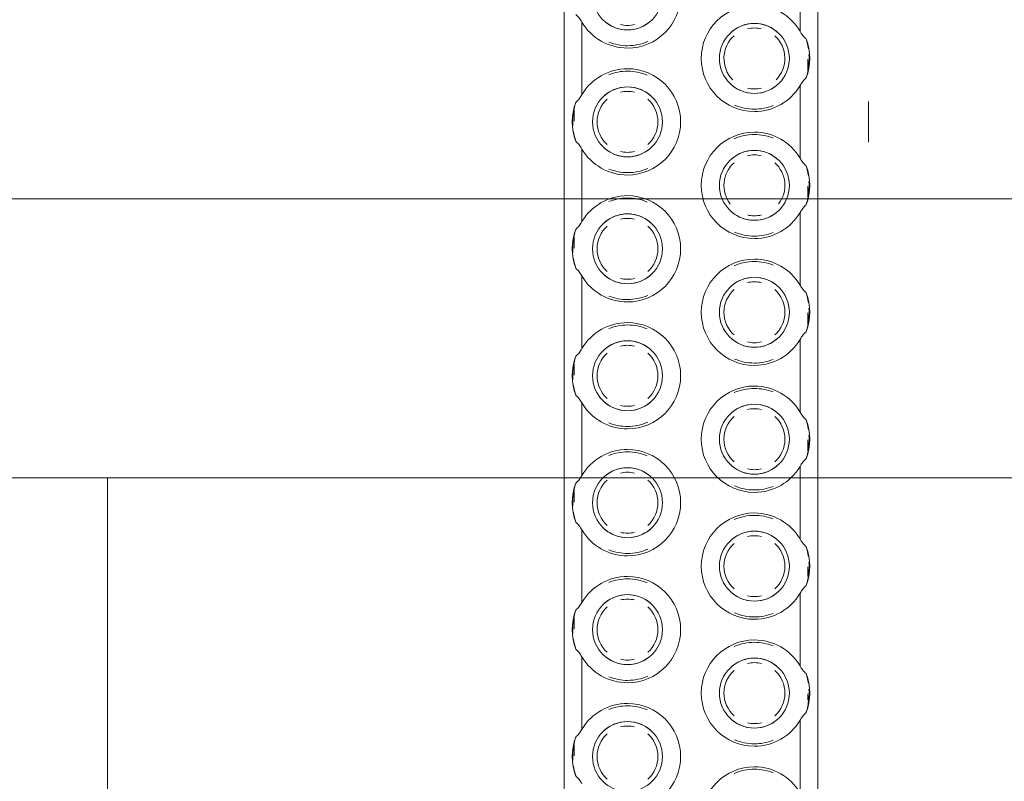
# Model space of a CAD drawing. Header units: millimetres. Extents: x 157133 to 260102, y -21587 to 34582.
# Tile 11 of 65: x 172763 to 172957, y 7585 to 7735. Entities that reach past the tile are written whole.
import ezdxf

# ---------------------------------------------------------------- set-up
doc = ezdxf.new("R2010")
doc.units = ezdxf.units.MM
doc.linetypes.add('Skrytá', pattern=[714.375, 476.25, -238.125])
doc.layers.add('CA_IMPORTY18', color=8, linetype='Continuous', lineweight=9)
doc.layers.add('CA_NEVHRA', color=3, linetype='Skrytá', lineweight=9)

# ---------------------------------------------------------------- blocks, each defined once
blk = doc.blocks.new('ocelová kce final - 11542_003_OK-HALA_TaO-2_ET_AciS_2025-05-29_upr_dwg_00sipplus_TF-2597527-PŮDORYS _8_000 _ vestavek V7')
at = {"layer": 'CA_IMPORTY18', "color": 57}
blk.add_line((172930, 7719), (172930, 7711), dxfattribs=at)
blk = doc.blocks.new('ocelová kce final - 11542_003_OK-HALA_TaO-2_ET_AciS_2025-05-29_upr_dwg-2597525-PŮDORYS _8_000 _ vestavek V7')
at = {"layer": 'CA_IMPORTY18', "color": 57}
for p, q in [((172870, 7915), (172870, 7515)), ((172870, 7915), (172870, 7515)), ((172920, 7515), (172920, 7915)), ((172920, 7515), (172920, 7915)), ((172916.5, 7732.85), (172916.5, 7747.15)), ((172873.5, 7734.65), (172873.5, 7720.35)), ((172918, 7725.19), (172918, 7727.37)), ((172918, 7725.19), (172918, 7727.37)), ((172918, 7725.19), (172918, 7727.37)), ((172916.5, 7707.85), (172916.5, 7722.15)), ((172872, 7715.13), (172872, 7717.31)), ((172872, 7715.13), (172872, 7717.31)), ((172872, 7715.13), (172872, 7717.31)), ((172873.5, 7709.65), (172873.5, 7695.35)), ((172918, 7700.19), (172918, 7702.37)), ((172918, 7700.19), (172918, 7702.37)), ((172918, 7700.19), (172918, 7702.37)), ((172916.5, 7682.85), (172916.5, 7697.15)), ((172872, 7690.13), (172872, 7692.31)), ((172872, 7690.13), (172872, 7692.31)), ((172872, 7690.13), (172872, 7692.31)), ((172873.5, 7684.65), (172873.5, 7670.35)), ((172918, 7675.19), (172918, 7677.37)), ((172918, 7675.19), (172918, 7677.37)), ((172918, 7675.19), (172918, 7677.37)), ((172916.5, 7657.85), (172916.5, 7672.15)), ((172872, 7665.13), (172872, 7667.31)), ((172872, 7665.13), (172872, 7667.31)), ((172872, 7665.13), (172872, 7667.31)), ((172873.5, 7659.65), (172873.5, 7645.35)), ((172918, 7650.19), (172918, 7652.37)), ((172918, 7650.19), (172918, 7652.37)), ((172918, 7650.19), (172918, 7652.37)), ((172916.5, 7632.85), (172916.5, 7647.15)), ((172872, 7640.13), (172872, 7642.31)), ((172872, 7640.13), (172872, 7642.31)), ((172872, 7640.13), (172872, 7642.31)), ((172873.5, 7634.65), (172873.5, 7620.35)), ((172918, 7625.53), (172918, 7627.37)), ((172918, 7625.53), (172918, 7627.37)), ((172918, 7625.53), (172918, 7627.37)), ((172916.5, 7607.85), (172916.5, 7622.15)), ((172872, 7615.13), (172872, 7617.31)), ((172872, 7615.13), (172872, 7617.31)), ((172872, 7615.13), (172872, 7617.31)), ((172873.5, 7609.65), (172873.5, 7595.35)), ((172918, 7601.08), (172918, 7602.37)), ((172918, 7601.08), (172918, 7602.37)), ((172918, 7601.08), (172918, 7602.37)), ((172916.5, 7582.85), (172916.5, 7597.15)), ((172872, 7590.13), (172872, 7592.31)), ((172872, 7590.13), (172872, 7592.31)), ((172872, 7590.13), (172872, 7592.31))]:
    blk.add_line(p, q, dxfattribs=at)
for centre, radius, start, end in [((172882.5, 7740), 10.47, 270, 90), ((172882.5, 7740), 6.89, 90, 270), ((172882.5, 7740), 6.89, 270, 90), ((172907.5, 7727.5), 10.47, 90, 270), ((172907.5, 7727.5), 10.47, 30.7481, 90), ((172882.5, 7740), 10.47, 210.7481, 270), ((172882.5, 7740), 6.89, 230, 270), ((172882.5, 7740), 6.89, 230, 270), ((172882.5, 7740), 6.89, 270, 310), ((172882.5, 7740), 6.89, 270, 310), ((172907.5, 7727.5), 6.89, 90, 270), ((172907.5, 7727.5), 6.89, 90, 130), ((172907.5, 7727.5), 6.89, 90, 130), ((172907.5, 7727.5), 6.89, 50, 90), ((172907.5, 7727.5), 6.89, 50, 90), ((172907.5, 7727.5), 6.89, 270, 90), ((172882.5, 7740), 6, 256.6376, 270), ((172882.5, 7740), 6, 256.6376, 270), ((172882.5, 7740), 6, 256.6376, 270), ((172882.5, 7740), 6, 270, 283.3716), ((172882.5, 7740), 6, 270, 283.3716), ((172882.5, 7740), 6, 270, 283.3716), ((172907.5, 7727.5), 6, 90, 103.3716), ((172907.5, 7727.5), 6, 90, 103.3716), ((172907.5, 7727.5), 6, 90, 103.3716), ((172907.5, 7727.5), 6, 76.6376, 90), ((172907.5, 7727.5), 6, 76.6376, 90), ((172907.5, 7727.5), 6, 76.6376, 90), ((172882.5, 7740), 10, 248.4213, 270), ((172882.5, 7740), 10, 248.4213, 270), ((172882.5, 7740), 10, 248.4213, 270), ((172882.5, 7740), 10, 270, 293.4578), ((172882.5, 7740), 10, 270, 293.4578), ((172882.5, 7740), 10, 270, 293.4578), ((172907.5, 7727.5), 6, 131.8791, 224.6376), ((172907.5, 7727.5), 6, 131.8791, 224.6376), ((172907.5, 7727.5), 6, 131.8791, 224.6376), ((172907.5, 7727.5), 6, 315.3733, 48.1161), ((172907.5, 7727.5), 6, 315.3733, 48.1161), ((172907.5, 7727.5), 6, 315.3733, 48.1161), ((172907.5, 7727.5), 10.89, 339.3915, 20.6085), ((172882.5, 7715), 10.47, 90, 149.2519), ((172882.5, 7715), 10, 90, 111.5761), ((172882.5, 7715), 10, 90, 111.5761), ((172882.5, 7715), 10, 90, 111.5761), ((172882.5, 7715), 10.47, 270, 90), ((172882.5, 7715), 10, 67.1435, 90), ((172882.5, 7715), 10, 67.1435, 90), ((172882.5, 7715), 10, 67.1435, 90), ((172882.5, 7715), 6.89, 90, 270), ((172882.5, 7715), 6.89, 90, 130), ((172882.5, 7715), 6.89, 90, 130), ((172882.5, 7715), 6, 90, 103.3716), ((172882.5, 7715), 6, 90, 103.3716), ((172882.5, 7715), 6, 90, 103.3716), ((172882.5, 7715), 6.89, 50, 90), ((172882.5, 7715), 6.89, 50, 90), ((172882.5, 7715), 6.89, 270, 90), ((172882.5, 7715), 6, 76.6376, 90), ((172882.5, 7715), 6, 76.6376, 90), ((172882.5, 7715), 6, 76.6376, 90), ((172907.5, 7727.5), 6.89, 230, 270), ((172907.5, 7727.5), 6.89, 230, 270), ((172907.5, 7727.5), 6, 256.6376, 270), ((172907.5, 7727.5), 6, 256.6376, 270), ((172907.5, 7727.5), 6, 256.6376, 270), ((172907.5, 7727.5), 6.89, 270, 310), ((172907.5, 7727.5), 6.89, 270, 310), ((172907.5, 7727.5), 10.47, 270, 329.2519), ((172907.5, 7727.5), 6, 270, 283.3716), ((172907.5, 7727.5), 6, 270, 283.3716), ((172907.5, 7727.5), 6, 270, 283.3716), ((172882.5, 7715), 10.89, 159.3915, 200.6085), ((172882.5, 7715), 6, 131.8791, 228.1161), ((172882.5, 7715), 6, 131.8791, 228.1161), ((172882.5, 7715), 6, 131.8791, 228.1161), ((172882.5, 7715), 6, 311.8791, 48.1161), ((172882.5, 7715), 6, 311.8791, 48.1161), ((172882.5, 7715), 6, 311.8791, 48.1161), ((172907.5, 7727.5), 10, 247.1089, 270), ((172907.5, 7727.5), 10, 247.1089, 270), ((172907.5, 7727.5), 10, 247.1089, 270), ((172907.5, 7727.5), 10, 270, 291.6029), ((172907.5, 7727.5), 10, 270, 291.6029), ((172907.5, 7727.5), 10, 270, 291.6029), ((172907.5, 7702.5), 10.47, 90, 270), ((172907.5, 7702.5), 10.47, 30.7481, 90), ((172907.5, 7702.5), 10, 90, 113.4102), ((172907.5, 7702.5), 10, 90, 113.4102), ((172907.5, 7702.5), 10, 90, 113.4102), ((172907.5, 7702.5), 10, 68.4481, 90), ((172907.5, 7702.5), 10, 68.4481, 90), ((172907.5, 7702.5), 10, 68.4481, 90), ((172882.5, 7715), 10.47, 210.7481, 270), ((172882.5, 7715), 6.89, 230, 270), ((172882.5, 7715), 6.89, 230, 270), ((172882.5, 7715), 6, 256.6376, 270), ((172882.5, 7715), 6, 256.6376, 270), ((172882.5, 7715), 6, 256.6376, 270), ((172882.5, 7715), 6.89, 270, 310), ((172882.5, 7715), 6.89, 270, 310), ((172882.5, 7715), 6, 270, 283.3716), ((172882.5, 7715), 6, 270, 283.3716), ((172882.5, 7715), 6, 270, 283.3716), ((172907.5, 7702.5), 6.89, 90, 270), ((172907.5, 7702.5), 6.89, 90, 130), ((172907.5, 7702.5), 6.89, 90, 130), ((172907.5, 7702.5), 6.89, 50, 90), ((172907.5, 7702.5), 6.89, 50, 90), ((172907.5, 7702.5), 6.89, 270, 90), ((172907.5, 7702.5), 6, 90, 103.3716), ((172907.5, 7702.5), 6, 90, 103.3716), ((172907.5, 7702.5), 6, 90, 103.3716), ((172907.5, 7702.5), 6, 76.6376, 90), ((172907.5, 7702.5), 6, 76.6376, 90), ((172907.5, 7702.5), 6, 76.6376, 90), ((172882.5, 7715), 10, 248.4213, 270), ((172882.5, 7715), 10, 248.4213, 270), ((172882.5, 7715), 10, 248.4213, 270), ((172882.5, 7715), 10, 270, 293.4578), ((172882.5, 7715), 10, 270, 293.4578), ((172882.5, 7715), 10, 270, 293.4578), ((172907.5, 7702.5), 6, 131.8791, 217.748), ((172907.5, 7702.5), 6, 131.8791, 217.748), ((172907.5, 7702.5), 6, 131.8791, 217.748), ((172907.5, 7702.5), 6, 322.2641, 48.1161), ((172907.5, 7702.5), 6, 322.2641, 48.1161), ((172907.5, 7702.5), 6, 322.2641, 48.1161), ((172907.5, 7702.5), 10.89, 339.3915, 20.6085), ((172882.5, 7690), 10.47, 90, 149.2519), ((172882.5, 7690), 10, 90, 111.5761), ((172882.5, 7690), 10, 90, 111.5761), ((172882.5, 7690), 10, 90, 111.5761), ((172882.5, 7690), 10.47, 270, 90), ((172882.5, 7690), 10, 67.1435, 90), ((172882.5, 7690), 10, 67.1435, 90), ((172882.5, 7690), 10, 67.1435, 90), ((172882.5, 7690), 6.89, 90, 270), ((172882.5, 7690), 6.89, 90, 130), ((172882.5, 7690), 6.89, 90, 130), ((172882.5, 7690), 6, 90, 103.3716), ((172882.5, 7690), 6, 90, 103.3716), ((172882.5, 7690), 6, 90, 103.3716), ((172882.5, 7690), 6.89, 50, 90), ((172882.5, 7690), 6.89, 50, 90), ((172882.5, 7690), 6.89, 270, 90), ((172882.5, 7690), 6, 76.6376, 90), ((172882.5, 7690), 6, 76.6376, 90), ((172882.5, 7690), 6, 76.6376, 90), ((172907.5, 7702.5), 6.89, 230, 270), ((172907.5, 7702.5), 6.89, 230, 270), ((172907.5, 7702.5), 6, 256.6376, 270), ((172907.5, 7702.5), 6, 256.6376, 270), ((172907.5, 7702.5), 6, 256.6376, 270), ((172907.5, 7702.5), 6.89, 270, 310), ((172907.5, 7702.5), 6.89, 270, 310), ((172907.5, 7702.5), 10.47, 270, 329.2519), ((172907.5, 7702.5), 6, 270, 283.3716), ((172907.5, 7702.5), 6, 270, 283.3716), ((172907.5, 7702.5), 6, 270, 283.3716), ((172882.5, 7690), 10.89, 159.3915, 200.6085), ((172882.5, 7690), 6, 131.8791, 228.1161), ((172882.5, 7690), 6, 131.8791, 228.1161), ((172882.5, 7690), 6, 131.8791, 228.1161), ((172882.5, 7690), 6, 311.8791, 48.1161), ((172882.5, 7690), 6, 311.8791, 48.1161), ((172882.5, 7690), 6, 311.8791, 48.1161), ((172907.5, 7702.5), 10, 247.1089, 270), ((172907.5, 7702.5), 10, 247.1089, 270), ((172907.5, 7702.5), 10, 247.1089, 270), ((172907.5, 7702.5), 10, 270, 291.6029), ((172907.5, 7702.5), 10, 270, 291.6029), ((172907.5, 7702.5), 10, 270, 291.6029), ((172907.5, 7677.5), 10.47, 90, 270), ((172907.5, 7677.5), 10.47, 30.7481, 90), ((172907.5, 7677.5), 10, 90, 113.4102), ((172907.5, 7677.5), 10, 90, 113.4102), ((172907.5, 7677.5), 10, 90, 113.4102), ((172907.5, 7677.5), 10, 68.4481, 90), ((172907.5, 7677.5), 10, 68.4481, 90), ((172907.5, 7677.5), 10, 68.4481, 90), ((172882.5, 7690), 10.47, 210.7481, 270), ((172882.5, 7690), 6.89, 230, 270), ((172882.5, 7690), 6.89, 230, 270), ((172882.5, 7690), 6, 256.6376, 270), ((172882.5, 7690), 6, 256.6376, 270), ((172882.5, 7690), 6, 256.6376, 270), ((172882.5, 7690), 6.89, 270, 310), ((172882.5, 7690), 6.89, 270, 310), ((172882.5, 7690), 6, 270, 283.3716), ((172882.5, 7690), 6, 270, 283.3716), ((172882.5, 7690), 6, 270, 283.3716), ((172907.5, 7677.5), 6.89, 90, 270), ((172907.5, 7677.5), 6.89, 90, 130), ((172907.5, 7677.5), 6.89, 90, 130), ((172907.5, 7677.5), 6.89, 50, 90), ((172907.5, 7677.5), 6.89, 50, 90), ((172907.5, 7677.5), 6.89, 270, 90), ((172907.5, 7677.5), 6, 131.8791, 228.1161), ((172907.5, 7677.5), 6, 131.8791, 228.1161), ((172907.5, 7677.5), 6, 131.8791, 228.1161), ((172907.5, 7677.5), 6, 90, 103.3716), ((172907.5, 7677.5), 6, 90, 103.3716), ((172907.5, 7677.5), 6, 90, 103.3716), ((172907.5, 7677.5), 6, 76.6376, 90), ((172907.5, 7677.5), 6, 76.6376, 90), ((172907.5, 7677.5), 6, 76.6376, 90), ((172907.5, 7677.5), 6, 311.8791, 48.1161), ((172907.5, 7677.5), 6, 311.8791, 48.1161), ((172907.5, 7677.5), 6, 311.8791, 48.1161), ((172882.5, 7690), 10, 248.4213, 270), ((172882.5, 7690), 10, 248.4213, 270), ((172882.5, 7690), 10, 248.4213, 270), ((172882.5, 7690), 10, 270, 293.4578), ((172882.5, 7690), 10, 270, 293.4578), ((172882.5, 7690), 10, 270, 293.4578), ((172907.5, 7677.5), 10.89, 339.3915, 20.6085), ((172882.5, 7665), 10.47, 90, 149.2519), ((172882.5, 7665), 10, 90, 111.5761), ((172882.5, 7665), 10, 90, 111.5761), ((172882.5, 7665), 10, 90, 111.5761), ((172882.5, 7665), 10.47, 270, 90), ((172882.5, 7665), 10, 67.1435, 90), ((172882.5, 7665), 10, 67.1435, 90), ((172882.5, 7665), 10, 67.1435, 90), ((172907.5, 7677.5), 6.89, 230, 270), ((172907.5, 7677.5), 6.89, 230, 270), ((172907.5, 7677.5), 6.89, 270, 310), ((172907.5, 7677.5), 6.89, 270, 310), ((172907.5, 7677.5), 10.47, 270, 329.2519), ((172882.5, 7665), 6.89, 90, 270), ((172882.5, 7665), 6.89, 90, 130), ((172882.5, 7665), 6.89, 90, 130), ((172882.5, 7665), 6, 90, 103.3716), ((172882.5, 7665), 6, 90, 103.3716), ((172882.5, 7665), 6, 90, 103.3716), ((172882.5, 7665), 6.89, 50, 90), ((172882.5, 7665), 6.89, 50, 90), ((172882.5, 7665), 6.89, 270, 90), ((172882.5, 7665), 6, 76.6376, 90), ((172882.5, 7665), 6, 76.6376, 90), ((172882.5, 7665), 6, 76.6376, 90), ((172907.5, 7677.5), 6, 256.6376, 270), ((172907.5, 7677.5), 6, 256.6376, 270), ((172907.5, 7677.5), 6, 256.6376, 270), ((172907.5, 7677.5), 6, 270, 283.3716), ((172907.5, 7677.5), 6, 270, 283.3716), ((172907.5, 7677.5), 6, 270, 283.3716), ((172882.5, 7665), 10.89, 159.3915, 200.6085), ((172882.5, 7665), 6, 131.8791, 228.1161), ((172882.5, 7665), 6, 131.8791, 228.1161), ((172882.5, 7665), 6, 131.8791, 228.1161), ((172882.5, 7665), 6, 311.8791, 48.1161), ((172882.5, 7665), 6, 311.8791, 48.1161), ((172882.5, 7665), 6, 311.8791, 48.1161), ((172907.5, 7677.5), 10, 247.1089, 270), ((172907.5, 7677.5), 10, 247.1089, 270), ((172907.5, 7677.5), 10, 247.1089, 270), ((172907.5, 7677.5), 10, 270, 291.6029), ((172907.5, 7677.5), 10, 270, 291.6029), ((172907.5, 7677.5), 10, 270, 291.6029), ((172907.5, 7652.5), 10.47, 90, 270), ((172907.5, 7652.5), 10, 90, 113.4102), ((172907.5, 7652.5), 10, 90, 113.4102), ((172907.5, 7652.5), 10, 90, 113.4102), ((172907.5, 7652.5), 10.47, 30.7481, 90), ((172907.5, 7652.5), 10, 68.4481, 90), ((172907.5, 7652.5), 10, 68.4481, 90), ((172907.5, 7652.5), 10, 68.4481, 90), ((172882.5, 7665), 10.47, 210.7481, 270), ((172882.5, 7665), 6.89, 230, 270), ((172882.5, 7665), 6.89, 230, 270), ((172882.5, 7665), 6, 256.6376, 270), ((172882.5, 7665), 6, 256.6376, 270), ((172882.5, 7665), 6, 256.6376, 270), ((172882.5, 7665), 6.89, 270, 310), ((172882.5, 7665), 6.89, 270, 310), ((172882.5, 7665), 6, 270, 283.3716), ((172882.5, 7665), 6, 270, 283.3716), ((172882.5, 7665), 6, 270, 283.3716), ((172907.5, 7652.5), 6.89, 90, 270), ((172907.5, 7652.5), 6.89, 90, 130), ((172907.5, 7652.5), 6.89, 90, 130), ((172907.5, 7652.5), 6.89, 50, 90), ((172907.5, 7652.5), 6.89, 50, 90), ((172907.5, 7652.5), 6.89, 270, 90), ((172907.5, 7652.5), 6, 131.8791, 228.1161), ((172907.5, 7652.5), 6, 131.8791, 228.1161), ((172907.5, 7652.5), 6, 131.8791, 228.1161), ((172907.5, 7652.5), 6, 90, 103.3716), ((172907.5, 7652.5), 6, 90, 103.3716), ((172907.5, 7652.5), 6, 90, 103.3716), ((172907.5, 7652.5), 6, 76.6376, 90), ((172907.5, 7652.5), 6, 76.6376, 90), ((172907.5, 7652.5), 6, 76.6376, 90), ((172907.5, 7652.5), 6, 311.8791, 48.1161), ((172907.5, 7652.5), 6, 311.8791, 48.1161), ((172907.5, 7652.5), 6, 311.8791, 48.1161), ((172882.5, 7665), 10, 248.4213, 270), ((172882.5, 7665), 10, 248.4213, 270), ((172882.5, 7665), 10, 248.4213, 270), ((172882.5, 7665), 10, 270, 293.4578), ((172882.5, 7665), 10, 270, 293.4578), ((172882.5, 7665), 10, 270, 293.4578), ((172907.5, 7652.5), 10.89, 339.3915, 20.6085), ((172882.5, 7640), 10.47, 90, 149.2519), ((172882.5, 7640), 10, 90, 111.5761), ((172882.5, 7640), 10, 90, 111.5761), ((172882.5, 7640), 10, 90, 111.5761), ((172882.5, 7640), 10.47, 270, 90), ((172882.5, 7640), 10, 67.1435, 90), ((172882.5, 7640), 10, 67.1435, 90), ((172882.5, 7640), 10, 67.1435, 90), ((172882.5, 7640), 6.89, 90, 270), ((172882.5, 7640), 6.89, 90, 130), ((172882.5, 7640), 6.89, 90, 130), ((172882.5, 7640), 6.89, 50, 90), ((172882.5, 7640), 6.89, 50, 90), ((172882.5, 7640), 6.89, 270, 90), ((172907.5, 7652.5), 6.89, 230, 270), ((172907.5, 7652.5), 6.89, 230, 270), ((172907.5, 7652.5), 6.89, 270, 310), ((172907.5, 7652.5), 6.89, 270, 310), ((172907.5, 7652.5), 10.47, 270, 329.2519), ((172882.5, 7640), 6, 90, 103.3716), ((172882.5, 7640), 6, 90, 103.3716), ((172882.5, 7640), 6, 90, 103.3716), ((172882.5, 7640), 6, 76.6376, 90), ((172882.5, 7640), 6, 76.6376, 90), ((172882.5, 7640), 6, 76.6376, 90), ((172907.5, 7652.5), 6, 256.6376, 270), ((172907.5, 7652.5), 6, 256.6376, 270), ((172907.5, 7652.5), 6, 256.6376, 270), ((172907.5, 7652.5), 6, 270, 283.3716), ((172907.5, 7652.5), 6, 270, 283.3716), ((172907.5, 7652.5), 6, 270, 283.3716), ((172882.5, 7640), 10.89, 159.3915, 200.6085), ((172882.5, 7640), 6, 131.8791, 228.1161), ((172882.5, 7640), 6, 131.8791, 228.1161), ((172882.5, 7640), 6, 131.8791, 228.1161), ((172882.5, 7640), 6, 311.8791, 48.1161), ((172882.5, 7640), 6, 311.8791, 48.1161), ((172882.5, 7640), 6, 311.8791, 48.1161), ((172907.5, 7652.5), 10, 247.1089, 270), ((172907.5, 7652.5), 10, 247.1089, 270), ((172907.5, 7652.5), 10, 247.1089, 270), ((172907.5, 7652.5), 10, 270, 291.6029), ((172907.5, 7652.5), 10, 270, 291.6029), ((172907.5, 7652.5), 10, 270, 291.6029), ((172907.5, 7627.5), 10.47, 90, 270), ((172907.5, 7627.5), 10, 90, 113.4102), ((172907.5, 7627.5), 10, 90, 113.4102), ((172907.5, 7627.5), 10, 90, 113.4102), ((172907.5, 7627.5), 10.47, 30.7481, 90), ((172907.5, 7627.5), 10, 68.4481, 90), ((172907.5, 7627.5), 10, 68.4481, 90), ((172907.5, 7627.5), 10, 68.4481, 90), ((172882.5, 7640), 10.47, 210.7481, 270), ((172882.5, 7640), 6.89, 230, 270), ((172882.5, 7640), 6.89, 230, 270), ((172882.5, 7640), 6, 256.6376, 270), ((172882.5, 7640), 6, 256.6376, 270), ((172882.5, 7640), 6, 256.6376, 270), ((172882.5, 7640), 6.89, 270, 310), ((172882.5, 7640), 6.89, 270, 310), ((172882.5, 7640), 6, 270, 283.3716), ((172882.5, 7640), 6, 270, 283.3716), ((172882.5, 7640), 6, 270, 283.3716), ((172907.5, 7627.5), 6.89, 90, 270), ((172907.5, 7627.5), 6.89, 90, 130), ((172907.5, 7627.5), 6.89, 90, 130), ((172907.5, 7627.5), 6, 90, 103.3716), ((172907.5, 7627.5), 6, 90, 103.3716), ((172907.5, 7627.5), 6, 90, 103.3716), ((172907.5, 7627.5), 6.89, 50, 90), ((172907.5, 7627.5), 6.89, 50, 90), ((172907.5, 7627.5), 6.89, 270, 90), ((172907.5, 7627.5), 6, 76.6376, 90), ((172907.5, 7627.5), 6, 76.6376, 90), ((172907.5, 7627.5), 6, 76.6376, 90), ((172907.5, 7627.5), 6, 131.8791, 228.1161), ((172907.5, 7627.5), 6, 131.8791, 228.1161), ((172907.5, 7627.5), 6, 131.8791, 228.1161), ((172907.5, 7627.5), 6, 311.8791, 48.1161), ((172907.5, 7627.5), 6, 311.8791, 48.1161), ((172907.5, 7627.5), 6, 311.8791, 48.1161), ((172882.5, 7640), 10, 248.4213, 270), ((172882.5, 7640), 10, 248.4213, 270), ((172882.5, 7640), 10, 248.4213, 270), ((172882.5, 7640), 10, 270, 293.4578), ((172882.5, 7640), 10, 270, 293.4578), ((172882.5, 7640), 10, 270, 293.4578), ((172907.5, 7627.5), 10.89, 339.3915, 20.6085), ((172882.5, 7615), 10.47, 90, 149.2519), ((172882.5, 7615), 10, 90, 111.5761), ((172882.5, 7615), 10, 90, 111.5761), ((172882.5, 7615), 10, 90, 111.5761), ((172882.5, 7615), 10.47, 270, 90), ((172882.5, 7615), 10, 67.1435, 90), ((172882.5, 7615), 10, 67.1435, 90), ((172882.5, 7615), 10, 67.1435, 90), ((172882.5, 7615), 6.89, 90, 270), ((172882.5, 7615), 6.89, 90, 130), ((172882.5, 7615), 6.89, 90, 130), ((172882.5, 7615), 6.89, 50, 90), ((172882.5, 7615), 6.89, 50, 90), ((172882.5, 7615), 6.89, 270, 90), ((172907.5, 7627.5), 6.89, 230, 270), ((172907.5, 7627.5), 6.89, 230, 270), ((172907.5, 7627.5), 6.89, 270, 310), ((172907.5, 7627.5), 6.89, 270, 310), ((172907.5, 7627.5), 10.47, 270, 329.2519), ((172882.5, 7615), 6, 90, 103.3716), ((172882.5, 7615), 6, 90, 103.3716), ((172882.5, 7615), 6, 90, 103.3716), ((172882.5, 7615), 6, 76.6376, 90), ((172882.5, 7615), 6, 76.6376, 90), ((172882.5, 7615), 6, 76.6376, 90), ((172907.5, 7627.5), 6, 256.6376, 270), ((172907.5, 7627.5), 6, 256.6376, 270), ((172907.5, 7627.5), 6, 256.6376, 270), ((172907.5, 7627.5), 6, 270, 283.3716), ((172907.5, 7627.5), 6, 270, 283.3716), ((172907.5, 7627.5), 6, 270, 283.3716), ((172882.5, 7615), 10.89, 159.3915, 200.6085), ((172882.5, 7615), 6, 131.8791, 228.1161), ((172882.5, 7615), 6, 131.8791, 228.1161), ((172882.5, 7615), 6, 131.8791, 228.1161), ((172882.5, 7615), 6, 311.8791, 48.1161), ((172882.5, 7615), 6, 311.8791, 48.1161), ((172882.5, 7615), 6, 311.8791, 48.1161), ((172907.5, 7627.5), 10, 247.1089, 270), ((172907.5, 7627.5), 10, 247.1089, 270), ((172907.5, 7627.5), 10, 247.1089, 270), ((172907.5, 7627.5), 10, 270, 291.6029), ((172907.5, 7627.5), 10, 270, 291.6029), ((172907.5, 7627.5), 10, 270, 291.6029), ((172907.5, 7602.5), 10.47, 90, 270), ((172907.5, 7602.5), 10, 90, 113.4102), ((172907.5, 7602.5), 10, 90, 113.4102), ((172907.5, 7602.5), 10, 90, 113.4102), ((172907.5, 7602.5), 10.47, 30.7481, 90), ((172907.5, 7602.5), 10, 68.4481, 90), ((172907.5, 7602.5), 10, 68.4481, 90), ((172907.5, 7602.5), 10, 68.4481, 90), ((172882.5, 7615), 10.47, 210.7481, 270), ((172882.5, 7615), 6.89, 230, 270), ((172882.5, 7615), 6.89, 230, 270), ((172882.5, 7615), 6, 256.6376, 270), ((172882.5, 7615), 6, 256.6376, 270), ((172882.5, 7615), 6, 256.6376, 270), ((172882.5, 7615), 6.89, 270, 310), ((172882.5, 7615), 6.89, 270, 310), ((172882.5, 7615), 6, 270, 283.3716), ((172882.5, 7615), 6, 270, 283.3716), ((172882.5, 7615), 6, 270, 283.3716), ((172907.5, 7602.5), 6.89, 90, 270), ((172907.5, 7602.5), 6.89, 90, 130), ((172907.5, 7602.5), 6.89, 90, 130), ((172907.5, 7602.5), 6, 90, 103.3716), ((172907.5, 7602.5), 6, 90, 103.3716), ((172907.5, 7602.5), 6, 90, 103.3716), ((172907.5, 7602.5), 6.89, 50, 90), ((172907.5, 7602.5), 6.89, 50, 90), ((172907.5, 7602.5), 6.89, 270, 90), ((172907.5, 7602.5), 6, 76.6376, 90), ((172907.5, 7602.5), 6, 76.6376, 90), ((172907.5, 7602.5), 6, 76.6376, 90), ((172907.5, 7602.5), 6, 131.8791, 228.1161), ((172907.5, 7602.5), 6, 131.8791, 228.1161), ((172907.5, 7602.5), 6, 131.8791, 228.1161), ((172907.5, 7602.5), 6, 311.8791, 48.1161), ((172907.5, 7602.5), 6, 311.8791, 48.1161), ((172907.5, 7602.5), 6, 311.8791, 48.1161), ((172907.5, 7602.5), 10.89, 339.3915, 20.6085), ((172882.5, 7615), 10, 248.4213, 270), ((172882.5, 7615), 10, 248.4213, 270), ((172882.5, 7615), 10, 248.4213, 270), ((172882.5, 7615), 10, 270, 293.4578), ((172882.5, 7615), 10, 270, 293.4578), ((172882.5, 7615), 10, 270, 293.4578), ((172882.5, 7590), 10.47, 90, 149.2519), ((172882.5, 7590), 10.47, 270, 90), ((172882.5, 7590), 10, 90, 111.5761), ((172882.5, 7590), 10, 90, 111.5761), ((172882.5, 7590), 10, 90, 111.5761), ((172882.5, 7590), 10, 67.1435, 90), ((172882.5, 7590), 10, 67.1435, 90), ((172882.5, 7590), 10, 67.1435, 90), ((172882.5, 7590), 6.89, 90, 270), ((172882.5, 7590), 6.89, 90, 130), ((172882.5, 7590), 6.89, 90, 130), ((172882.5, 7590), 6.89, 50, 90), ((172882.5, 7590), 6.89, 50, 90), ((172882.5, 7590), 6.89, 270, 90), ((172907.5, 7602.5), 6.89, 230, 270), ((172907.5, 7602.5), 6.89, 230, 270), ((172907.5, 7602.5), 6, 256.6376, 270), ((172907.5, 7602.5), 6, 256.6376, 270), ((172907.5, 7602.5), 6, 256.6376, 270), ((172907.5, 7602.5), 6.89, 270, 310), ((172907.5, 7602.5), 6.89, 270, 310), ((172907.5, 7602.5), 10.47, 270, 329.2519), ((172907.5, 7602.5), 6, 270, 283.3716), ((172907.5, 7602.5), 6, 270, 283.3716), ((172907.5, 7602.5), 6, 270, 283.3716), ((172882.5, 7590), 6, 90, 103.3716), ((172882.5, 7590), 6, 90, 103.3716), ((172882.5, 7590), 6, 90, 103.3716), ((172882.5, 7590), 6, 76.6376, 90), ((172882.5, 7590), 6, 76.6376, 90), ((172882.5, 7590), 6, 76.6376, 90), ((172882.5, 7590), 10.89, 159.3915, 200.6085), ((172882.5, 7590), 6, 131.8791, 228.1161), ((172882.5, 7590), 6, 131.8791, 228.1161), ((172882.5, 7590), 6, 131.8791, 228.1161), ((172882.5, 7590), 6, 311.8791, 48.1161), ((172882.5, 7590), 6, 311.8791, 48.1161), ((172882.5, 7590), 6, 311.8791, 48.1161), ((172907.5, 7602.5), 10, 247.1089, 270), ((172907.5, 7602.5), 10, 247.1089, 270), ((172907.5, 7602.5), 10, 247.1089, 270), ((172907.5, 7602.5), 10, 270, 291.6029), ((172907.5, 7602.5), 10, 270, 291.6029), ((172907.5, 7602.5), 10, 270, 291.6029), ((172907.5, 7577.5), 10.47, 90, 270), ((172907.5, 7577.5), 10, 90, 113.4102), ((172907.5, 7577.5), 10, 90, 113.4102), ((172907.5, 7577.5), 10, 90, 113.4102), ((172907.5, 7577.5), 10.47, 30.7481, 90), ((172907.5, 7577.5), 10, 68.4481, 90), ((172907.5, 7577.5), 10, 68.4481, 90), ((172907.5, 7577.5), 10, 68.4481, 90)]:
    blk.add_arc(centre, radius, start, end, dxfattribs=at)
for points in [[(172872.3, 7736.17), (172872.55, 7735.95), (172872.99, 7735.49), (172873.34, 7734.95), (172873.5, 7734.65)], [(172916.5, 7732.85), (172916.65, 7732.56), (172917.01, 7732.01), (172917.46, 7731.55), (172917.7, 7731.33)], [(172917.7, 7731.33), (172917.9, 7730.69), (172918.04, 7730.05), (172918.13, 7729.39)], [(172918.24, 7728.28), (172918.28, 7727.59), (172918.27, 7726.89), (172918.2, 7726.2)], [(172918.24, 7728.28), (172918.28, 7727.59), (172918.27, 7726.89), (172918.2, 7726.2)], [(172917.7, 7723.67), (172917.46, 7723.46), (172917.01, 7722.99), (172916.65, 7722.44), (172916.5, 7722.15)], [(172873.5, 7720.35), (172873.34, 7720.05), (172872.99, 7719.51), (172872.55, 7719.05), (172872.3, 7718.83)], [(172871.76, 7714.22), (172871.72, 7714.91), (172871.73, 7715.61), (172871.8, 7716.3)], [(172871.76, 7714.22), (172871.72, 7714.91), (172871.73, 7715.61), (172871.8, 7716.3)], [(172872.3, 7711.17), (172872.1, 7711.81), (172871.96, 7712.45), (172871.87, 7713.11)], [(172872.3, 7711.17), (172872.55, 7710.95), (172872.99, 7710.49), (172873.34, 7709.95), (172873.5, 7709.65)], [(172916.5, 7707.85), (172916.65, 7707.56), (172917.01, 7707.01), (172917.46, 7706.55), (172917.7, 7706.33)], [(172917.7, 7706.33), (172917.9, 7705.69), (172918.04, 7705.05), (172918.13, 7704.39)], [(172918.24, 7703.28), (172918.28, 7702.59), (172918.27, 7701.89), (172918.2, 7701.2)], [(172918.24, 7703.28), (172918.28, 7702.59), (172918.27, 7701.89), (172918.2, 7701.2)], [(172917.7, 7698.67), (172917.46, 7698.46), (172917.01, 7697.99), (172916.65, 7697.44), (172916.5, 7697.15)], [(172873.5, 7695.35), (172873.34, 7695.05), (172872.99, 7694.51), (172872.55, 7694.05), (172872.3, 7693.83)], [(172871.76, 7689.22), (172871.72, 7689.91), (172871.73, 7690.61), (172871.8, 7691.3)], [(172871.76, 7689.22), (172871.72, 7689.91), (172871.73, 7690.61), (172871.8, 7691.3)], [(172872.3, 7686.17), (172872.1, 7686.81), (172871.96, 7687.45), (172871.87, 7688.11)], [(172872.3, 7686.17), (172872.55, 7685.95), (172872.99, 7685.49), (172873.34, 7684.95), (172873.5, 7684.65)], [(172916.5, 7682.85), (172916.65, 7682.56), (172917.01, 7682.01), (172917.46, 7681.55), (172917.7, 7681.33)], [(172917.7, 7681.33), (172917.9, 7680.69), (172918.04, 7680.05), (172918.13, 7679.39)], [(172918.24, 7678.28), (172918.28, 7677.59), (172918.27, 7676.89), (172918.2, 7676.2)], [(172918.24, 7678.28), (172918.28, 7677.59), (172918.27, 7676.89), (172918.2, 7676.2)], [(172917.7, 7673.67), (172917.46, 7673.46), (172917.01, 7672.99), (172916.65, 7672.44), (172916.5, 7672.15)], [(172873.5, 7670.35), (172873.34, 7670.05), (172872.99, 7669.51), (172872.55, 7669.05), (172872.3, 7668.83)], [(172871.76, 7664.22), (172871.72, 7664.91), (172871.73, 7665.61), (172871.8, 7666.3)], [(172871.76, 7664.22), (172871.72, 7664.91), (172871.73, 7665.61), (172871.8, 7666.3)], [(172872.3, 7661.17), (172872.1, 7661.81), (172871.96, 7662.45), (172871.87, 7663.11)], [(172872.3, 7661.17), (172872.55, 7660.95), (172872.99, 7660.49), (172873.34, 7659.95), (172873.5, 7659.65)], [(172916.5, 7657.85), (172916.65, 7657.56), (172917.01, 7657.01), (172917.46, 7656.55), (172917.7, 7656.33)], [(172917.7, 7656.33), (172917.9, 7655.69), (172918.04, 7655.05), (172918.13, 7654.39)], [(172918.24, 7653.28), (172918.28, 7652.59), (172918.27, 7651.89), (172918.2, 7651.2)], [(172918.24, 7653.28), (172918.28, 7652.59), (172918.27, 7651.89), (172918.2, 7651.2)], [(172917.7, 7648.67), (172917.46, 7648.46), (172917.01, 7647.99), (172916.65, 7647.44), (172916.5, 7647.15)], [(172873.5, 7645.35), (172873.34, 7645.05), (172872.99, 7644.51), (172872.55, 7644.05), (172872.3, 7643.83)], [(172871.76, 7639.22), (172871.72, 7639.91), (172871.73, 7640.61), (172871.8, 7641.3)], [(172871.76, 7639.22), (172871.72, 7639.91), (172871.73, 7640.61), (172871.8, 7641.3)], [(172872.3, 7636.17), (172872.1, 7636.81), (172871.96, 7637.45), (172871.87, 7638.11)], [(172872.3, 7636.17), (172872.55, 7635.95), (172872.99, 7635.49), (172873.34, 7634.95), (172873.5, 7634.65)], [(172916.5, 7632.85), (172916.65, 7632.56), (172917.01, 7632.01), (172917.46, 7631.55), (172917.7, 7631.33)], [(172917.7, 7631.33), (172917.9, 7630.69), (172918.04, 7630.05), (172918.13, 7629.39)], [(172918.24, 7628.28), (172918.28, 7627.59), (172918.27, 7626.89), (172918.2, 7626.2)], [(172918.24, 7628.28), (172918.28, 7627.59), (172918.27, 7626.89), (172918.2, 7626.2)], [(172917.7, 7623.67), (172917.46, 7623.46), (172917.01, 7622.99), (172916.65, 7622.44), (172916.5, 7622.15)], [(172873.5, 7620.35), (172873.34, 7620.05), (172872.99, 7619.51), (172872.55, 7619.05), (172872.3, 7618.83)], [(172871.76, 7614.22), (172871.72, 7614.91), (172871.73, 7615.61), (172871.8, 7616.3)], [(172871.76, 7614.22), (172871.72, 7614.91), (172871.73, 7615.61), (172871.8, 7616.3)], [(172872.3, 7611.17), (172872.1, 7611.81), (172871.96, 7612.45), (172871.87, 7613.11)], [(172872.3, 7611.17), (172872.55, 7610.95), (172872.99, 7610.49), (172873.34, 7609.95), (172873.5, 7609.65)], [(172916.5, 7607.85), (172916.65, 7607.56), (172917.01, 7607.01), (172917.46, 7606.55), (172917.7, 7606.33)], [(172917.7, 7606.33), (172917.9, 7605.69), (172918.04, 7605.05), (172918.13, 7604.39)], [(172918.24, 7603.28), (172918.28, 7602.59), (172918.27, 7601.89), (172918.2, 7601.2)], [(172918.24, 7603.28), (172918.28, 7602.59), (172918.27, 7601.89), (172918.2, 7601.2)], [(172917.7, 7598.67), (172917.46, 7598.46), (172917.01, 7597.99), (172916.65, 7597.44), (172916.5, 7597.15)], [(172873.5, 7595.35), (172873.34, 7595.05), (172872.99, 7594.51), (172872.55, 7594.05), (172872.3, 7593.83)], [(172871.76, 7589.22), (172871.72, 7589.91), (172871.73, 7590.61), (172871.8, 7591.3)], [(172871.76, 7589.22), (172871.72, 7589.91), (172871.73, 7590.61), (172871.8, 7591.3)], [(172872.3, 7586.17), (172872.1, 7586.81), (172871.96, 7587.45), (172871.87, 7588.11)], [(172872.3, 7586.17), (172872.55, 7585.95), (172872.99, 7585.49), (172873.34, 7584.95), (172873.5, 7584.65)]]:
    blk.add_open_spline(points, degree=3, dxfattribs=at)
for points, knots in [([(172918.24, 7728.28), (172918.28, 7727.59), (172918.25, 7726.02), (172917.96, 7724.5), (172917.7, 7723.67)], [0.4005483, 0.4005483, 0.4005483, 0.4005483, 0.6666667, 1, 1, 1, 1]), ([(172871.76, 7714.22), (172871.72, 7714.91), (172871.75, 7716.48), (172872.04, 7718), (172872.3, 7718.83)], [0.400548, 0.400548, 0.400548, 0.400548, 0.6666667, 1, 1, 1, 1]), ([(172918.24, 7703.28), (172918.28, 7702.59), (172918.25, 7701.02), (172917.96, 7699.5), (172917.7, 7698.67)], [0.4005483, 0.4005483, 0.4005483, 0.4005483, 0.6666667, 1, 1, 1, 1]), ([(172871.76, 7689.22), (172871.72, 7689.91), (172871.75, 7691.48), (172872.04, 7693), (172872.3, 7693.83)], [0.400548, 0.400548, 0.400548, 0.400548, 0.6666667, 1, 1, 1, 1]), ([(172918.24, 7678.28), (172918.28, 7677.59), (172918.25, 7676.02), (172917.96, 7674.5), (172917.7, 7673.67)], [0.4005483, 0.4005483, 0.4005483, 0.4005483, 0.6666667, 1, 1, 1, 1]), ([(172871.76, 7664.22), (172871.72, 7664.91), (172871.75, 7666.48), (172872.04, 7668), (172872.3, 7668.83)], [0.400548, 0.400548, 0.400548, 0.400548, 0.6666667, 1, 1, 1, 1]), ([(172918.24, 7653.28), (172918.28, 7652.59), (172918.25, 7651.02), (172917.96, 7649.5), (172917.7, 7648.67)], [0.4005483, 0.4005483, 0.4005483, 0.4005483, 0.6666667, 1, 1, 1, 1]), ([(172871.76, 7639.22), (172871.72, 7639.91), (172871.75, 7641.48), (172872.04, 7643), (172872.3, 7643.83)], [0.400548, 0.400548, 0.400548, 0.400548, 0.6666667, 1, 1, 1, 1]), ([(172918.24, 7628.28), (172918.28, 7627.59), (172918.25, 7626.02), (172917.96, 7624.5), (172917.7, 7623.67)], [0.4005483, 0.4005483, 0.4005483, 0.4005483, 0.6666667, 1, 1, 1, 1]), ([(172871.76, 7614.22), (172871.72, 7614.91), (172871.75, 7616.48), (172872.04, 7618), (172872.3, 7618.83)], [0.400548, 0.400548, 0.400548, 0.400548, 0.6666667, 1, 1, 1, 1]), ([(172918.24, 7603.28), (172918.28, 7602.59), (172918.25, 7601.02), (172917.96, 7599.5), (172917.7, 7598.67)], [0.4005483, 0.4005483, 0.4005483, 0.4005483, 0.6666667, 1, 1, 1, 1]), ([(172871.76, 7589.22), (172871.72, 7589.91), (172871.75, 7591.48), (172872.04, 7593), (172872.3, 7593.83)], [0.400548, 0.400548, 0.400548, 0.400548, 0.6666667, 1, 1, 1, 1])]:
    blk.add_open_spline(points, degree=3, knots=knots, dxfattribs=at)
blk.add_blockref('ocelová kce final - 11542_003_OK-HALA_TaO-2_ET_AciS_2025-05-29_upr_dwg_00sipplus_TF-2597527-PŮDORYS _8_000 _ vestavek V7', (0, 0))
blk = doc.blocks.new('ocelová kce final - ocelová kce final-2597615-PŮDORYS _8_000 _ vestavek V7')
blk.add_blockref('ocelová kce final - 11542_003_OK-HALA_TaO-2_ET_AciS_2025-05-29_upr_dwg-2597525-PŮDORYS _8_000 _ vestavek V7', (0, 0))
blk = doc.blocks.new('Doors_Industrial_Efaflex_High-speed-spiral-door-SST-S-Classic-238R14_A12rfa - Installation Round-1439951-PŮDORYS _8_000 _ vestavek V7')
at = {"layer": 'CA_NEVHRA'}
for p, q in [((2940, 450), (-2850, 450)), ((-2850, 395), (2940, 395)), ((2850, 395), (2580, 395)), ((2580, 395), (2580, 326.65)), ((2580, 326.65), (2580, 395)), ((2580, 395), (2850, 395))]:
    blk.add_line(p, q, dxfattribs=at)

msp = doc.modelspace()

# ---------------------------------------------------------------- block references
at = {"layer": 'CA_IMPORTY18', "color": 57}
msp.add_blockref('ocelová kce final - ocelová kce final-2597615-PŮDORYS _8_000 _ vestavek V7', (0, 0), dxfattribs=at)
at = {"layer": 'CA_NEVHRA'}
msp.add_blockref('Doors_Industrial_Efaflex_High-speed-spiral-door-SST-S-Classic-238R14_A12rfa - Installation Round-1439951-PŮDORYS _8_000 _ vestavek V7', (170200.05, 7249.87), dxfattribs=at)

doc.saveas('drawing.dxf')
